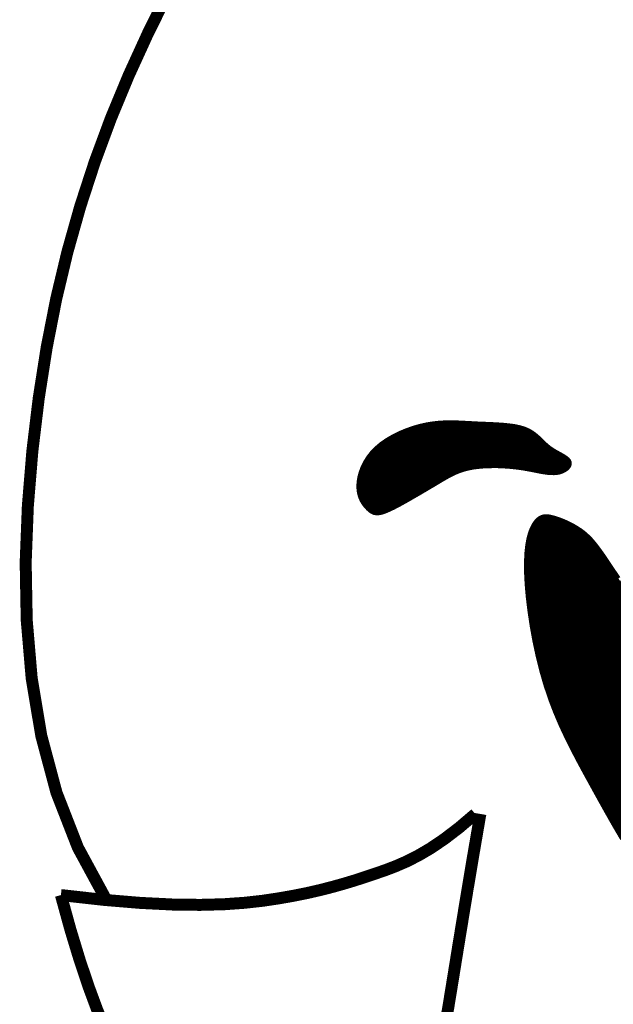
# Model space of a CAD drawing. Header units: feet. Extents: x 1 to 9.5, y 12 to 23.
# Tile 153 of 161: x 8.108 to 8.222, y 12.98 to 13.169. Entities that reach past the tile are written whole.
import ezdxf

# ---------------------------------------------------------------- set-up
doc = ezdxf.new("R2010")
doc.units = ezdxf.units.FT
doc.header["$MEASUREMENT"] = 0
doc.layers.add('FACE', color=7, linetype='CONTINUOUS')

msp = doc.modelspace()

# ---------------------------------------------------------------- hatches: boundary and pattern name
at = {"layer": 'FACE', "linetype": 'Continuous'}
h = msp.add_hatch(dxfattribs=at)
h.set_pattern_fill('NET3', color=256, scale=0.001151, style=0)
h.set_pattern_definition([(0, (6.30460343, 10.37113933), (0, 0.000143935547), []), (60, (6.30460343, 10.37113933), (-0.00012465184, 7.19677734e-05), []), (120, (6.30460343, 10.37113933), (-0.00012465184, -7.19677734e-05), [])])
h.paths.add_polyline_path([(8.3104, 13.0222), (8.31144, 13.02271), (8.31231, 13.02295), (8.31301, 13.02295), (8.31356, 13.02276), (8.31397, 13.02239), (8.31427, 13.02189), (8.31446, 13.02129), (8.31456, 13.02062), (8.31459, 13.01991), (8.31454, 13.01918), (8.31444, 13.01845), (8.31428, 13.01774), (8.31408, 13.01707), (8.31384, 13.01647), (8.31357, 13.01595), (8.31327, 13.01553), (8.31296, 13.01522), (8.31264, 13.01504), (8.31231, 13.01498), (8.31198, 13.01504), (8.31165, 13.01521), (8.31132, 13.01551), (8.31099, 13.01592), (8.31068, 13.01646), (8.31039, 13.0171), (8.31013, 13.01783), (8.30992, 13.01862), (8.30979, 13.01942), (8.30975, 13.02022), (8.30983, 13.02096), (8.31004, 13.02164)])
h.paths.add_polyline_path([(8.17453, 13.07478), (8.17422, 13.07511), (8.17391, 13.07548), (8.17361, 13.07591), (8.17333, 13.0764), (8.1731, 13.07694), (8.17291, 13.07756), (8.17279, 13.07823), (8.17275, 13.07899), (8.17279, 13.07981), (8.17293, 13.08069), (8.17318, 13.08161), (8.17353, 13.08256), (8.174, 13.08352), (8.17458, 13.08447), (8.1753, 13.08539), (8.17614, 13.08626), (8.17711, 13.08708), (8.1782, 13.08783), (8.17938, 13.08852), (8.18062, 13.08913), (8.18191, 13.08967), (8.18323, 13.09013), (8.18454, 13.09051), (8.18583, 13.09079), (8.18709, 13.09099), (8.1883, 13.09112), (8.18949, 13.09117), (8.19066, 13.09118), (8.19183, 13.09115), (8.193, 13.09109), (8.19417, 13.09103), (8.19537, 13.09096), (8.1966, 13.09091), (8.19783, 13.09086), (8.19906, 13.0908), (8.20026, 13.09072), (8.20142, 13.09061), (8.20251, 13.09047), (8.20352, 13.09026), (8.20443, 13.09), (8.20522, 13.08966), (8.20591, 13.08926), (8.20652, 13.08882), (8.20708, 13.08834), (8.20759, 13.08785), (8.20809, 13.08736), (8.20859, 13.08689), (8.20912, 13.08644), (8.20968, 13.08604), (8.21027, 13.08567), (8.21086, 13.08534), (8.21142, 13.08503), (8.21194, 13.08473), (8.21239, 13.08444), (8.21275, 13.08415), (8.213, 13.08386), (8.21312, 13.08355), (8.21311, 13.08323), (8.21299, 13.08292), (8.21278, 13.08262), (8.21248, 13.08235), (8.21211, 13.08211), (8.21169, 13.08191), (8.21122, 13.08175), (8.21072, 13.08166), (8.2102, 13.08162), (8.20965, 13.08163), (8.20908, 13.08167), (8.2085, 13.08175), (8.2079, 13.08184), (8.2073, 13.08196), (8.2067, 13.08208), (8.20609, 13.0822), (8.20547, 13.08231), (8.20484, 13.08243), (8.20419, 13.08254), (8.20351, 13.08264), (8.20278, 13.08273), (8.20202, 13.08281), (8.2012, 13.08288), (8.20032, 13.08293), (8.1994, 13.08297), (8.19844, 13.08297), (8.19747, 13.08295), (8.1965, 13.0829), (8.19554, 13.08281), (8.1946, 13.08269), (8.19371, 13.08251), (8.19287, 13.08229), (8.19207, 13.08203), (8.19133, 13.08173), (8.19062, 13.0814), (8.18994, 13.08106), (8.18929, 13.08069), (8.18866, 13.08033), (8.18805, 13.07996), (8.18745, 13.0796), (8.18685, 13.07924), (8.18625, 13.07889), (8.18565, 13.07853), (8.18503, 13.07817), (8.18439, 13.07779), (8.18373, 13.07741), (8.18304, 13.07701), (8.18232, 13.07659), (8.18157, 13.07617), (8.18082, 13.07575), (8.18008, 13.07535), (8.17935, 13.07497), (8.17866, 13.07464), (8.17802, 13.07436), (8.17744, 13.07414), (8.17693, 13.07399), (8.17648, 13.07392), (8.17609, 13.07392), (8.17574, 13.07397), (8.17542, 13.0741), (8.17512, 13.07427), (8.17482, 13.0745)])
edge = h.paths.add_edge_path()
edge.add_line((8.29479, 13.02197), (8.28749, 13.0236))
edge.add_line((8.28749, 13.0236), (8.28134, 13.02488))
edge.add_line((8.28134, 13.02488), (8.27619, 13.0259))
edge.add_line((8.27619, 13.0259), (8.27188, 13.02673))
edge.add_line((8.27188, 13.02673), (8.26828, 13.02743))
edge.add_line((8.26828, 13.02743), (8.26522, 13.02807))
edge.add_line((8.26522, 13.02807), (8.26257, 13.02873))
edge.add_line((8.26257, 13.02873), (8.26016, 13.02948))
edge.add_line((8.26016, 13.02948), (8.25787, 13.03038))
edge.add_line((8.25787, 13.03038), (8.25567, 13.03141))
edge.add_line((8.25567, 13.03141), (8.25354, 13.03258))
edge.add_line((8.25354, 13.03258), (8.25147, 13.03385))
edge.add_line((8.25147, 13.03385), (8.24946, 13.03522))
edge.add_line((8.24946, 13.03522), (8.24748, 13.03667))
edge.add_line((8.24748, 13.03667), (8.24552, 13.03818))
edge.add_line((8.24552, 13.03818), (8.24358, 13.03974))
edge.add_line((8.24358, 13.03974), (8.24164, 13.04133))
edge.add_line((8.24164, 13.04133), (8.23972, 13.04294))
edge.add_line((8.23972, 13.04294), (8.23782, 13.04457))
edge.add_line((8.23782, 13.04457), (8.23598, 13.0462))
edge.add_line((8.23598, 13.0462), (8.23419, 13.04784))
edge.add_line((8.23419, 13.04784), (8.23248, 13.04946))
edge.add_line((8.23248, 13.04946), (8.23086, 13.05107))
edge.add_line((8.23086, 13.05107), (8.22935, 13.05266))
edge.add_line((8.22935, 13.05266), (8.22795, 13.05422))
edge.add_line((8.22795, 13.05422), (8.22667, 13.05574))
edge.add_line((8.22667, 13.05574), (8.22549, 13.05722))
edge.add_line((8.22549, 13.05722), (8.22441, 13.05864))
edge.add_line((8.22441, 13.05864), (8.22342, 13.06001))
edge.add_line((8.22342, 13.06001), (8.22252, 13.0613))
edge.add_line((8.22252, 13.0613), (8.22169, 13.06252))
edge.add_line((8.22169, 13.06252), (8.22093, 13.06365))
edge.add_line((8.22093, 13.06365), (8.22023, 13.0647))
edge.add_line((8.22023, 13.0647), (8.21958, 13.06566))
edge.add_line((8.21958, 13.06566), (8.21896, 13.06654))
edge.add_line((8.21896, 13.06654), (8.21836, 13.06735))
edge.add_line((8.21836, 13.06735), (8.21777, 13.06809))
edge.add_line((8.21777, 13.06809), (8.21718, 13.06877))
edge.add_line((8.21718, 13.06877), (8.21656, 13.06939))
edge.add_line((8.21656, 13.06939), (8.21592, 13.06996))
edge.add_line((8.21592, 13.06996), (8.21523, 13.07048))
edge.add_line((8.21523, 13.07048), (8.21451, 13.07095))
edge.add_line((8.21451, 13.07095), (8.21377, 13.07139))
edge.add_line((8.21377, 13.07139), (8.21303, 13.07177))
edge.add_line((8.21303, 13.07177), (8.21229, 13.07211))
edge.add_line((8.21229, 13.07211), (8.21157, 13.07241))
edge.add_line((8.21157, 13.07241), (8.21089, 13.07266))
edge.add_line((8.21089, 13.07266), (8.21026, 13.07286))
edge.add_line((8.21026, 13.07286), (8.20968, 13.07302))
edge.add_line((8.20968, 13.07302), (8.20916, 13.07312))
edge.add_line((8.20916, 13.07312), (8.20868, 13.07316))
edge.add_line((8.20868, 13.07316), (8.20824, 13.07312))
edge.add_line((8.20824, 13.07312), (8.20783, 13.073))
edge.add_line((8.20783, 13.073), (8.20744, 13.07279))
edge.add_line((8.20744, 13.07279), (8.20707, 13.07248))
edge.add_line((8.20707, 13.07248), (8.2067, 13.07205))
edge.add_line((8.2067, 13.07205), (8.20634, 13.0715))
edge.add_line((8.20634, 13.0715), (8.20599, 13.07081))
edge.add_line((8.20599, 13.07081), (8.20567, 13.06996))
edge.add_line((8.20567, 13.06996), (8.20539, 13.06892))
edge.add_line((8.20539, 13.06892), (8.20516, 13.06768))
edge.add_line((8.20516, 13.06768), (8.205, 13.06621))
edge.add_line((8.205, 13.06621), (8.20492, 13.06449))
edge.add_line((8.20492, 13.06449), (8.20493, 13.06251))
edge.add_line((8.20493, 13.06251), (8.20504, 13.06026))
edge.add_line((8.20504, 13.06026), (8.20526, 13.05776))
edge.add_line((8.20526, 13.05776), (8.20558, 13.05509))
edge.add_line((8.20558, 13.05509), (8.206, 13.05229))
edge.add_line((8.206, 13.05229), (8.20652, 13.04941))
edge.add_line((8.20652, 13.04941), (8.20714, 13.04651))
edge.add_line((8.20714, 13.04651), (8.20785, 13.04364))
edge.add_line((8.20785, 13.04364), (8.20866, 13.04085))
edge.add_line((8.20866, 13.04085), (8.20955, 13.03819))
edge.add_line((8.20955, 13.03819), (8.21053, 13.03564))
edge.add_line((8.21053, 13.03564), (8.21158, 13.03317))
edge.add_line((8.21158, 13.03317), (8.21271, 13.03077))
edge.add_line((8.21271, 13.03077), (8.21389, 13.0284))
edge.add_line((8.21389, 13.0284), (8.21512, 13.02605))
edge.add_line((8.21512, 13.02605), (8.2164, 13.02369))
edge.add_line((8.2164, 13.02369), (8.21772, 13.02129))
edge.add_line((8.21772, 13.02129), (8.21907, 13.01884))
edge.add_line((8.21907, 13.01884), (8.22046, 13.01635))
edge.add_line((8.22046, 13.01635), (8.22188, 13.01385))
edge.add_line((8.22188, 13.01385), (8.22335, 13.01135))
edge.add_line((8.22335, 13.01135), (8.22486, 13.00889))
edge.add_line((8.22486, 13.00889), (8.22642, 13.00647))
edge.add_line((8.22642, 13.00647), (8.22803, 13.00414))
edge.add_line((8.22803, 13.00414), (8.2297, 13.0019))
edge.add_line((8.2297, 13.0019), (8.23143, 12.99978))
edge.add_line((8.23143, 12.99978), (8.23321, 12.99778))
edge.add_line((8.23321, 12.99778), (8.23506, 12.9959))
edge.add_line((8.23506, 12.9959), (8.23696, 12.99414))
edge.add_line((8.23696, 12.99414), (8.23891, 12.99251))
edge.add_line((8.23891, 12.99251), (8.24091, 12.99099))
edge.add_line((8.24091, 12.99099), (8.24296, 12.9896))
edge.add_line((8.24296, 12.9896), (8.24506, 12.98833))
edge.add_line((8.24506, 12.98833), (8.24721, 12.98718))
edge.add_line((8.24721, 12.98718), (8.24938, 12.98615))
edge.add_line((8.24938, 12.98615), (8.25158, 12.98526))
edge.add_line((8.25158, 12.98526), (8.25378, 12.98449))
edge.add_line((8.25378, 12.98449), (8.25597, 12.98387))
edge.add_line((8.25597, 12.98387), (8.25814, 12.98338))
edge.add_line((8.25814, 12.98338), (8.26028, 12.98304))
edge.add_line((8.26028, 12.98304), (8.26237, 12.98284))
edge.add_line((8.26237, 12.98284), (8.2644, 12.98279))
edge.add_line((8.2644, 12.98279), (8.26636, 12.9829))
edge.add_line((8.26636, 12.9829), (8.26827, 12.98314))
edge.add_line((8.26827, 12.98314), (8.2701, 12.98351))
edge.add_line((8.2701, 12.98351), (8.27187, 12.98402))
edge.add_line((8.27187, 12.98402), (8.27357, 12.98464))
edge.add_line((8.27357, 12.98464), (8.2752, 12.98539))
edge.add_line((8.2752, 12.98539), (8.27675, 12.98624))
edge.add_line((8.27675, 12.98624), (8.27823, 12.9872))
edge.add_line((8.27823, 12.9872), (8.27963, 12.98825))
edge.add_line((8.27963, 12.98825), (8.28095, 12.98937))
edge.add_line((8.28095, 12.98937), (8.28219, 12.99055))
edge.add_line((8.28219, 12.99055), (8.28334, 12.99176))
edge.add_line((8.28334, 12.99176), (8.28441, 12.993))
edge.add_line((8.28441, 12.993), (8.28539, 12.99424))
edge.add_line((8.28539, 12.99424), (8.28629, 12.99546))
edge.add_line((8.28629, 12.99546), (8.28709, 12.99666))
edge.add_line((8.28709, 12.99666), (8.28781, 12.99782))
edge.add_line((8.28781, 12.99782), (8.28845, 12.99893))
edge.add_line((8.28845, 12.99893), (8.28903, 12.99999))
edge.add_line((8.28903, 12.99999), (8.28955, 13.00099))
edge.add_line((8.28955, 13.00099), (8.29001, 13.00192))
edge.add_line((8.29001, 13.00192), (8.29043, 13.00278))
edge.add_line((8.29043, 13.00278), (8.29081, 13.00355))
edge.add_line((8.29081, 13.00355), (8.29116, 13.00424))
edge.add_line((8.29116, 13.00424), (8.29148, 13.00485))
edge.add_line((8.29148, 13.00485), (8.29177, 13.00541))
edge.add_line((8.29177, 13.00541), (8.29205, 13.00594))
edge.add_line((8.29205, 13.00594), (8.29231, 13.00646))
edge.add_line((8.29231, 13.00646), (8.29255, 13.00699))
edge.add_line((8.29255, 13.00699), (8.29278, 13.00754))
edge.add_line((8.29278, 13.00754), (8.293, 13.00814))
edge.add_line((8.293, 13.00814), (8.29321, 13.0088))
edge.add_line((8.29321, 13.0088), (8.29342, 13.00951))
edge.add_line((8.29342, 13.00951), (8.29362, 13.01026))
edge.add_line((8.29362, 13.01026), (8.29381, 13.01103))
edge.add_line((8.29381, 13.01103), (8.294, 13.01181))
edge.add_line((8.294, 13.01181), (8.29418, 13.01258))
edge.add_line((8.29418, 13.01258), (8.29436, 13.01332))
edge.add_line((8.29436, 13.01332), (8.29454, 13.01403))
edge.add_line((8.29454, 13.01403), (8.29471, 13.01469))
edge.add_line((8.29471, 13.01469), (8.29489, 13.0153))
edge.add_line((8.29489, 13.0153), (8.29508, 13.01588))
edge.add_line((8.29508, 13.01588), (8.2953, 13.01642))
edge.add_line((8.2953, 13.01642), (8.29555, 13.01693))
edge.add_line((8.29555, 13.01693), (8.29584, 13.01743))
edge.add_line((8.29584, 13.01743), (8.29618, 13.01791))
edge.add_line((8.29618, 13.01791), (8.29659, 13.01839))
edge.add_line((8.29659, 13.01839), (8.29704, 13.01886))
edge.add_line((8.29704, 13.01886), (8.29747, 13.01933))
edge.add_line((8.29747, 13.01933), (8.29777, 13.0198))
edge.add_line((8.29777, 13.0198), (8.29785, 13.02026))
edge.add_line((8.29785, 13.02026), (8.29761, 13.02071))
edge.add_line((8.29761, 13.02071), (8.29696, 13.02115))
edge.add_line((8.29696, 13.02115), (8.2958, 13.02157))
edge.add_line((8.2958, 13.02157), (8.29403, 13.02198))

# ---------------------------------------------------------------- linework, layer by layer
at = {"layer": 'FACE'}
for points, const_width in [([(8.13628, 13.17402), (8.13229, 13.166), (8.12857, 13.15786), (8.12515, 13.14962), (8.12206, 13.14127), (8.11928, 13.13274), (8.11681, 13.12399), (8.11466, 13.11497), (8.11283, 13.10564), (8.11131, 13.09594), (8.11009, 13.08582), (8.10922, 13.07527), (8.1088, 13.0644), (8.109, 13.05332), (8.10995, 13.04218), (8.1118, 13.0311), (8.11471, 13.02022), (8.11882, 13.00967), (8.12429, 12.99958)], 0.0023), ([(8.22252, 13.0613), (8.22169, 13.06252), (8.22093, 13.06365), (8.22023, 13.0647), (8.21958, 13.06566), (8.21896, 13.06654), (8.21836, 13.06735), (8.21777, 13.06809), (8.21718, 13.06877), (8.21656, 13.06939), (8.21592, 13.06996), (8.21523, 13.07048), (8.21451, 13.07095), (8.21377, 13.07139), (8.21303, 13.07177), (8.21229, 13.07211), (8.21157, 13.07241), (8.21089, 13.07266), (8.21026, 13.07286), (8.20968, 13.07302), (8.20916, 13.07312), (8.20868, 13.07316), (8.20824, 13.07312), (8.20783, 13.073), (8.20744, 13.07279), (8.20707, 13.07248), (8.2067, 13.07205), (8.20634, 13.0715), (8.20599, 13.07081), (8.20567, 13.06996), (8.20539, 13.06892), (8.20516, 13.06768), (8.205, 13.06621), (8.20492, 13.06449), (8.20493, 13.06251), (8.20504, 13.06026), (8.20526, 13.05776), (8.20558, 13.05509), (8.206, 13.05229), (8.20652, 13.04941), (8.20714, 13.04651), (8.20785, 13.04364), (8.20866, 13.04085), (8.20955, 13.03819), (8.21053, 13.03564), (8.21158, 13.03317), (8.21271, 13.03077), (8.21389, 13.0284), (8.21512, 13.02605), (8.2164, 13.02369), (8.21772, 13.02129), (8.21907, 13.01884), (8.22046, 13.01635), (8.22188, 13.01385), (8.22335, 13.01135)], 0.000969), ([(8.11556, 13.00054), (8.12372, 12.99963), (8.13081, 12.99904), (8.13695, 12.99873), (8.14225, 12.99866), (8.14684, 12.99878), (8.15082, 12.99906), (8.15431, 12.99945), (8.15743, 12.99992), (8.16028, 13.00042), (8.1629, 13.00095), (8.16533, 13.00151), (8.1676, 13.00209), (8.16975, 13.00269), (8.17181, 13.00331), (8.17381, 13.00396), (8.17578, 13.00462), (8.17776, 13.0053), (8.17978, 13.00607), (8.1819, 13.00699), (8.18413, 13.00812), (8.18653, 13.00953), (8.18913, 13.01129), (8.19197, 13.01346), (8.19509, 13.01611)], 0.0023), ([(8.19606, 13.01611), (8.19472, 13.00829), (8.19358, 13.0015), (8.19261, 12.99561), (8.19178, 12.99053), (8.19107, 12.98613), (8.19045, 12.98231), (8.1899, 12.97895), (8.18937, 12.97593)], 0.0023), ([(8.11556, 13.00054), (8.1174, 12.99387), (8.11918, 12.98802), (8.1209, 12.9829), (8.12255, 12.97844), (8.12415, 12.97456)], 0.0023)]:
    msp.add_lwpolyline(points, dxfattribs=dict(at, const_width=const_width))
at = {"layer": 'FACE', "const_width": 0.000969}
msp.add_lwpolyline([(8.17453, 13.07478), (8.17422, 13.07511), (8.17391, 13.07548), (8.17361, 13.07591), (8.17333, 13.0764), (8.1731, 13.07694), (8.17291, 13.07756), (8.17279, 13.07823), (8.17275, 13.07899), (8.17279, 13.07981), (8.17293, 13.08069), (8.17318, 13.08161), (8.17353, 13.08256), (8.174, 13.08352), (8.17458, 13.08447), (8.1753, 13.08539), (8.17614, 13.08626), (8.17711, 13.08708), (8.1782, 13.08783), (8.17938, 13.08852), (8.18062, 13.08913), (8.18191, 13.08967), (8.18323, 13.09013), (8.18454, 13.09051), (8.18583, 13.09079), (8.18709, 13.09099), (8.1883, 13.09112), (8.18949, 13.09117), (8.19066, 13.09118), (8.19183, 13.09115), (8.193, 13.09109), (8.19417, 13.09103), (8.19537, 13.09096), (8.1966, 13.09091), (8.19783, 13.09086), (8.19906, 13.0908), (8.20026, 13.09072), (8.20142, 13.09061), (8.20251, 13.09047), (8.20352, 13.09026), (8.20443, 13.09), (8.20522, 13.08966), (8.20591, 13.08926), (8.20652, 13.08882), (8.20708, 13.08834), (8.20759, 13.08785), (8.20809, 13.08736), (8.20859, 13.08689), (8.20912, 13.08644), (8.20968, 13.08604), (8.21027, 13.08567), (8.21086, 13.08534), (8.21142, 13.08503), (8.21194, 13.08473), (8.21239, 13.08444), (8.21275, 13.08415), (8.213, 13.08386), (8.21312, 13.08355), (8.21311, 13.08323), (8.21299, 13.08292), (8.21278, 13.08262), (8.21248, 13.08235), (8.21211, 13.08211), (8.21169, 13.08191), (8.21122, 13.08175), (8.21072, 13.08166), (8.2102, 13.08162), (8.20965, 13.08163), (8.20908, 13.08167), (8.2085, 13.08175), (8.2079, 13.08184), (8.2073, 13.08196), (8.2067, 13.08208), (8.20609, 13.0822), (8.20547, 13.08231), (8.20484, 13.08243), (8.20419, 13.08254), (8.20351, 13.08264), (8.20278, 13.08273), (8.20202, 13.08281), (8.2012, 13.08288), (8.20032, 13.08293), (8.1994, 13.08297), (8.19844, 13.08297), (8.19747, 13.08295), (8.1965, 13.0829), (8.19554, 13.08281), (8.1946, 13.08269), (8.19371, 13.08251), (8.19287, 13.08229), (8.19207, 13.08203), (8.19133, 13.08173), (8.19062, 13.0814), (8.18994, 13.08106), (8.18929, 13.08069), (8.18866, 13.08033), (8.18805, 13.07996), (8.18745, 13.0796), (8.18685, 13.07924), (8.18625, 13.07889), (8.18565, 13.07853), (8.18503, 13.07817), (8.18439, 13.07779), (8.18373, 13.07741), (8.18304, 13.07701), (8.18232, 13.07659), (8.18157, 13.07617), (8.18082, 13.07575), (8.18008, 13.07535), (8.17935, 13.07497), (8.17866, 13.07464), (8.17802, 13.07436), (8.17744, 13.07414), (8.17693, 13.07399), (8.17648, 13.07392), (8.17609, 13.07392), (8.17574, 13.07397), (8.17542, 13.0741), (8.17512, 13.07427), (8.17482, 13.0745)], close=True, dxfattribs=at)

doc.saveas('drawing.dxf')
